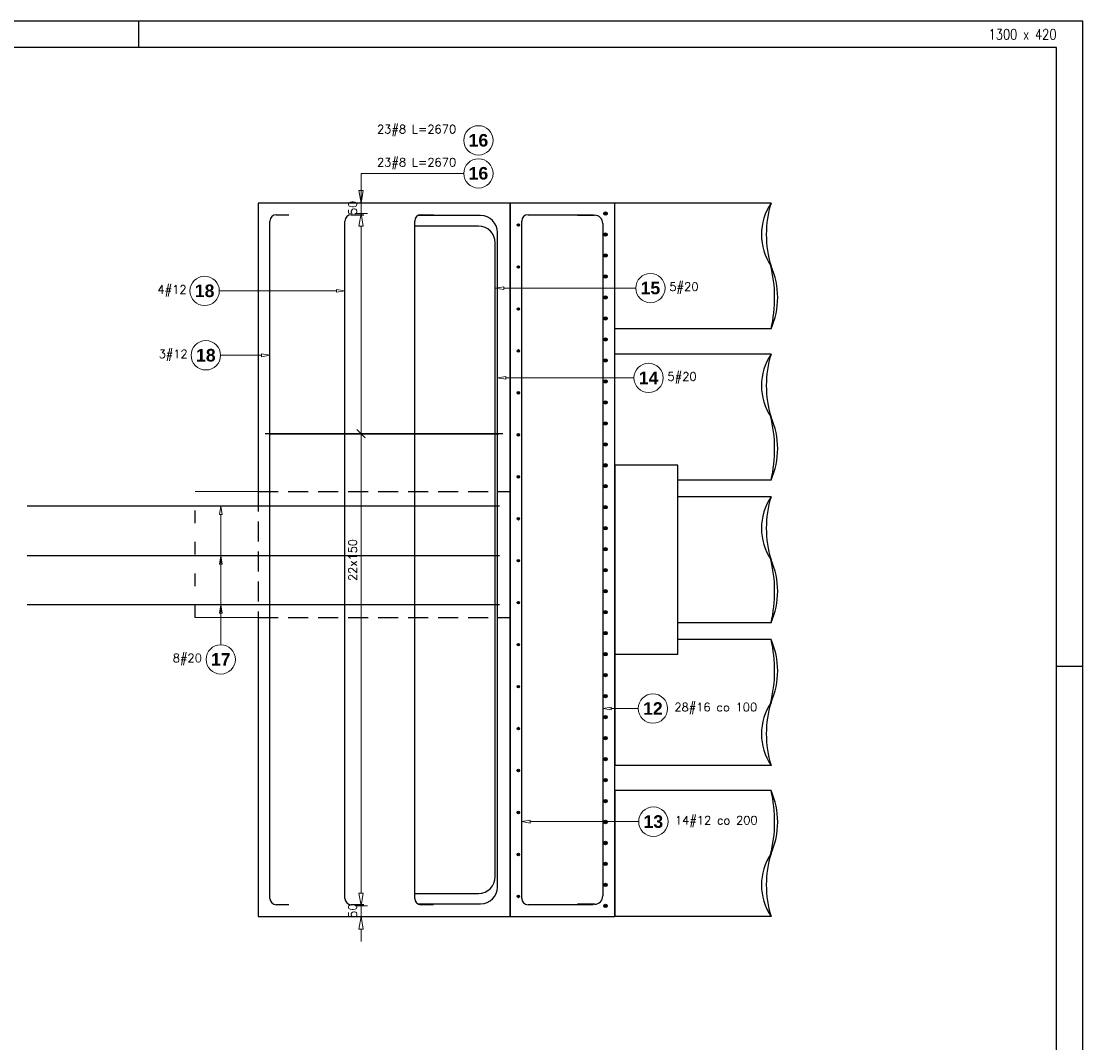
# Model space of a CAD drawing. Header units: millimetres. Extents: x -62590 to 46238, y 147773 to 522018.
# Tile 27 of 93: x 28680 to 33738, y 225274 to 230143. Entities that reach past the tile are written whole.
import ezdxf
from ezdxf.enums import TextEntityAlignment as Align

# ---------------------------------------------------------------- set-up
doc = ezdxf.new("R2010")
doc.units = ezdxf.units.MM
doc.linetypes.add('ACAD_ISO03W100', pattern=[30, 12, -18])
doc.linetypes.add('HIDDEN', pattern=[9.525, 6.35, -3.175])
for name, color, linetype in [('!PB_Ramka', 7, 'Continuous'), ('AutoCAD_Structural_Detailing_deskowanie', 2, 'Continuous'), ('AutoCAD_Structural_Detailing_kształt pręta', 7, 'Continuous'), ('AutoCAD_Structural_Detailing_opis kształtu pręta', 7, 'Continuous'), ('AutoCAD_Structural_Detailing_opis rozkładu', 7, 'Continuous'), ('AutoCAD_Structural_Detailing_rozkład pręta', 7, 'Continuous'), ('e-cad_cienkie', 1, 'Continuous'), ('e-cad_opisy', 7, 'Continuous'), ('e-cad_prety_przekroj', 4, 'Continuous')]:
    doc.layers.add(name, color=color, linetype=linetype)
doc.layers.add('e-cad_rzutnie', color=61, linetype='Continuous', plot=False)
doc.layers.add('KONSTRUKCJA', color=3, linetype='Continuous', lineweight=0)
doc.styles.add('e-cad_1', font='simplex.shx', dxfattribs={"width": 0.8})
doc.styles.add('style1', font='simplex.shx')
doc.styles.add('style3', font='arialbd.ttf')

# ---------------------------------------------------------------- blocks, each defined once
blk = doc.blocks.new('*U590')
at = {"layer": 'e-cad_opisy', "color": 8, "ltscale": 0.4}
for points in [[(0, 0), (1300, 0), (1300, 420), (25, 420), (25, 297), (0, 297), (0, 0)], [(1120, 420), (1120, 415)], [(1300, 297), (1295, 297)]]:
    blk.add_lwpolyline(points, dxfattribs=at)
at = {"layer": 'e-cad_opisy', "color": 3, "ltscale": 0.4}
blk.add_lwpolyline([(30, 5), (1295, 5), (1295, 415), (30, 415), (30, 5)], dxfattribs=at)
at = {"layer": 'e-cad_rzutnie', "ltscale": 0.4, "style": 'e-cad_1', "width": 0.8}
blk.add_text('1300 x 420', height=2, dxfattribs=at).set_placement((1295, 417.5), align=Align.MIDDLE_RIGHT)

msp = doc.modelspace()

# ---------------------------------------------------------------- hatches: boundary and pattern name
at = {"layer": 'e-cad_prety_przekroj', "linetype": 'ByBlock', "ltscale": 40}
h = msp.add_hatch(color=256, dxfattribs=at)
edge = h.paths.add_edge_path()
edge.add_arc((31463.9, 229225.9), 8, 0, 360)
h = msp.add_hatch(color=256, dxfattribs=at)
edge = h.paths.add_edge_path()
edge.add_arc((31048.8, 229171.2), 6, 0, 360)
h = msp.add_hatch(color=256, dxfattribs=at)
edge = h.paths.add_edge_path()
edge.add_arc((31463.9, 229125.9), 8, 0, 360)
h = msp.add_hatch(color=256, dxfattribs=at)
edge = h.paths.add_edge_path()
edge.add_arc((31463.9, 229025.9), 8, 0, 360)
h = msp.add_hatch(color=256, dxfattribs=at)
edge = h.paths.add_edge_path()
edge.add_arc((31048.8, 228971.2), 6, 0, 360)
h = msp.add_hatch(color=256, dxfattribs=at)
edge = h.paths.add_edge_path()
edge.add_arc((31463.9, 228925.9), 8, 0, 360)
h = msp.add_hatch(color=256, dxfattribs=at)
edge = h.paths.add_edge_path()
edge.add_arc((31463.9, 228825.9), 8, 0, 360)
h = msp.add_hatch(color=256, dxfattribs=at)
edge = h.paths.add_edge_path()
edge.add_arc((31048.8, 228771.2), 6, 0, 360)
h = msp.add_hatch(color=256, dxfattribs=at)
edge = h.paths.add_edge_path()
edge.add_arc((31463.9, 228725.9), 8, 0, 360)
h = msp.add_hatch(color=256, dxfattribs=at)
edge = h.paths.add_edge_path()
edge.add_arc((31463.9, 228625.9), 8, 0, 360)
h = msp.add_hatch(color=256, dxfattribs=at)
edge = h.paths.add_edge_path()
edge.add_arc((31048.8, 228571.2), 6, 0, 360)
h = msp.add_hatch(color=256, dxfattribs=at)
edge = h.paths.add_edge_path()
edge.add_arc((31463.9, 228525.9), 8, 0, 360)
h = msp.add_hatch(color=256, dxfattribs=at)
edge = h.paths.add_edge_path()
edge.add_arc((31463.9, 228425.9), 8, 0, 360)
h = msp.add_hatch(color=256, dxfattribs=at)
edge = h.paths.add_edge_path()
edge.add_arc((31048.8, 228371.2), 6, 0, 360)
h = msp.add_hatch(color=256, dxfattribs=at)
edge = h.paths.add_edge_path()
edge.add_arc((31463.9, 228325.9), 8, 0, 360)
h = msp.add_hatch(color=256, dxfattribs=at)
edge = h.paths.add_edge_path()
edge.add_arc((31463.9, 228225.9), 8, 0, 360)
h = msp.add_hatch(color=256, dxfattribs=at)
edge = h.paths.add_edge_path()
edge.add_arc((31048.8, 228171.2), 6, 0, 360)
h = msp.add_hatch(color=256, dxfattribs=at)
edge = h.paths.add_edge_path()
edge.add_arc((31463.9, 228125.9), 8, 0, 360)
h = msp.add_hatch(color=256, dxfattribs=at)
edge = h.paths.add_edge_path()
edge.add_arc((31463.9, 228025.9), 8, 0, 360)
h = msp.add_hatch(color=256, dxfattribs=at)
edge = h.paths.add_edge_path()
edge.add_arc((31048.8, 227971.2), 6, 0, 360)
h = msp.add_hatch(color=256, dxfattribs=at)
edge = h.paths.add_edge_path()
edge.add_arc((31463.9, 227925.9), 8, 0, 360)
h = msp.add_hatch(color=256, dxfattribs=at)
edge = h.paths.add_edge_path()
edge.add_arc((31463.9, 227825.9), 8, 0, 360)
h = msp.add_hatch(color=256, dxfattribs=at)
edge = h.paths.add_edge_path()
edge.add_arc((31048.8, 227771.2), 6, 0, 360)
h = msp.add_hatch(color=256, dxfattribs=at)
edge = h.paths.add_edge_path()
edge.add_arc((31463.9, 227725.9), 8, 0, 360)
h = msp.add_hatch(color=256, dxfattribs=at)
edge = h.paths.add_edge_path()
edge.add_arc((31463.9, 227625.9), 8, 0, 360)
h = msp.add_hatch(color=256, dxfattribs=at)
edge = h.paths.add_edge_path()
edge.add_arc((31048.8, 227571.2), 6, 0, 360)
h = msp.add_hatch(color=256, dxfattribs=at)
edge = h.paths.add_edge_path()
edge.add_arc((31463.9, 227525.9), 8, 0, 360)
h = msp.add_hatch(color=256, dxfattribs=at)
edge = h.paths.add_edge_path()
edge.add_arc((31463.9, 227425.9), 8, 0, 360)
h = msp.add_hatch(color=256, dxfattribs=at)
edge = h.paths.add_edge_path()
edge.add_arc((31048.8, 227371.2), 6, 0, 360)
h = msp.add_hatch(color=256, dxfattribs=at)
edge = h.paths.add_edge_path()
edge.add_arc((31463.9, 227325.9), 8, 0, 360)
h = msp.add_hatch(color=256, dxfattribs=at)
edge = h.paths.add_edge_path()
edge.add_arc((31463.9, 227225.9), 8, 0, 360)
h = msp.add_hatch(color=256, dxfattribs=at)
edge = h.paths.add_edge_path()
edge.add_arc((31048.8, 227171.2), 6, 0, 360)
h = msp.add_hatch(color=256, dxfattribs=at)
edge = h.paths.add_edge_path()
edge.add_arc((31463.9, 227125.9), 8, 0, 360)
h = msp.add_hatch(color=256, dxfattribs=at)
edge = h.paths.add_edge_path()
edge.add_arc((31463.9, 227025.9), 8, 0, 360)
h = msp.add_hatch(color=256, dxfattribs=at)
edge = h.paths.add_edge_path()
edge.add_arc((31048.8, 226971.2), 6, 0, 360)
h = msp.add_hatch(color=256, dxfattribs=at)
edge = h.paths.add_edge_path()
edge.add_arc((31463.9, 226925.9), 8, 0, 360)
h = msp.add_hatch(color=256, dxfattribs=at)
edge = h.paths.add_edge_path()
edge.add_arc((31463.9, 226825.9), 8, 0, 360)
h = msp.add_hatch(color=256, dxfattribs=at)
edge = h.paths.add_edge_path()
edge.add_arc((31048.8, 226771.2), 6, 0, 360)
h = msp.add_hatch(color=256, dxfattribs=at)
edge = h.paths.add_edge_path()
edge.add_arc((31463.9, 226725.9), 8, 0, 360)
h = msp.add_hatch(color=256, dxfattribs=at)
edge = h.paths.add_edge_path()
edge.add_arc((31463.9, 226625.9), 8, 0, 360)
h = msp.add_hatch(color=256, dxfattribs=at)
edge = h.paths.add_edge_path()
edge.add_arc((31048.8, 226571.2), 6, 0, 360)
h = msp.add_hatch(color=256, dxfattribs=at)
edge = h.paths.add_edge_path()
edge.add_arc((31463.9, 226525.9), 8, 0, 360)
h = msp.add_hatch(color=256, dxfattribs=at)
edge = h.paths.add_edge_path()
edge.add_arc((31463.9, 226425.9), 8, 0, 360)
h = msp.add_hatch(color=256, dxfattribs=at)
edge = h.paths.add_edge_path()
edge.add_arc((31048.8, 226371.2), 6, 0, 360)
h = msp.add_hatch(color=256, dxfattribs=at)
edge = h.paths.add_edge_path()
edge.add_arc((31463.9, 226325.9), 8, 0, 360)
h = msp.add_hatch(color=256, dxfattribs=at)
edge = h.paths.add_edge_path()
edge.add_arc((31463.9, 226225.9), 8, 0, 360)
h = msp.add_hatch(color=256, dxfattribs=at)
edge = h.paths.add_edge_path()
edge.add_arc((31048.8, 226171.2), 6, 0, 360)
h = msp.add_hatch(color=256, dxfattribs=at)
edge = h.paths.add_edge_path()
edge.add_arc((31463.9, 226125.9), 8, 0, 360)
h = msp.add_hatch(color=256, dxfattribs=at)
edge = h.paths.add_edge_path()
edge.add_arc((31463.9, 226025.9), 8, 0, 360)
h = msp.add_hatch(color=256, dxfattribs=at)
edge = h.paths.add_edge_path()
edge.add_arc((31048.8, 225971.2), 6, 0, 360)
h = msp.add_hatch(color=256, dxfattribs=at)
edge = h.paths.add_edge_path()
edge.add_arc((31463.9, 225925.9), 8, 0, 360)

# ---------------------------------------------------------------- linework, layer by layer
at = {"layer": 'AutoCAD_Structural_Detailing_deskowanie', "color": 8, "linetype": 'ACAD_ISO03W100', "ltscale": 5}
msp.add_line((29508.9, 227300.7), (29509, 227900.9), dxfattribs=at)
at = {"layer": 'AutoCAD_Structural_Detailing_deskowanie'}
msp.add_lwpolyline([(29809, 227300.9), (29809, 225875.9), (31009, 225875.9), (31009, 229275.9), (29809, 229275.9), (29809, 227900.9)], dxfattribs=at)
msp.add_lwpolyline([(31509, 225875.9), (31509, 229275.9), (31009, 229275.9), (31009, 225875.9)], close=True, dxfattribs=at)
at = {"layer": 'AutoCAD_Structural_Detailing_deskowanie', "color": 1}
msp.add_lwpolyline([(31809, 227125.9), (31809, 228025.9), (31509, 228025.9), (31509, 227125.9)], close=True, dxfattribs=at)
at = {"layer": 'AutoCAD_Structural_Detailing_kształt pręta', "color": 3}
for p, q in [((29865, 225961.9), (29865, 229189.9)), ((29895, 229219.9), (29955, 229219.9)), ((30222.3, 225961.9), (30222.3, 229189.9)), ((30252.3, 229219.9), (30312.3, 229219.9)), ((30554.9, 225961.9), (30554.9, 229189.9)), ((30869, 229215.9), (30569, 229215.9)), ((30584.9, 229219.9), (30644.9, 229219.9)), ((31065, 225961.9), (31065, 229189.9)), ((31095, 229219.9), (31405, 229219.9)), ((31331, 229217.9), (31411, 229217.9)), ((30858.8, 229166), (30558.8, 229166)), ((30949, 226015.9), (30949, 229135.9)), ((31451, 229177.9), (31451, 225973.9)), ((30938.8, 226065.9), (30938.8, 229086)), ((30959, 227831.9), (28708.9, 227831.8)), ((30959, 227594.7), (28708.9, 227594.6)), ((30959, 227360.9), (28708.9, 227360.7)), ((30558.8, 225985.9), (30858.8, 225985.9)), ((29955, 225931.9), (29895, 225931.9)), ((30312.3, 225931.9), (30252.3, 225931.9)), ((30569, 225935.9), (30869, 225935.9)), ((30644.9, 225931.9), (30584.9, 225931.9)), ((31405, 225931.9), (31095, 225931.9)), ((31411, 225933.9), (31331, 225933.9))]:
    msp.add_line(p, q, dxfattribs=at)
for centre, radius, start, end in [((29895, 229189.9), 30, 90, 180), ((30252.3, 229189.9), 30, 90, 180), ((30584.9, 229189.9), 30, 90, 180), ((30869, 229135.9), 80, 0, 90), ((31095, 229189.9), 30, 90, 180), ((31411, 229177.9), 40, 0, 90), ((30858.8, 229086), 80, 0, 90), ((30858.8, 226065.9), 80, 270, 0), ((30869, 226015.9), 80, 270, 0), ((29895, 225961.9), 30, 180, 270), ((30252.3, 225961.9), 30, 180, 270), ((30584.9, 225961.9), 30, 180, 270), ((31095, 225961.9), 30, 180, 270), ((31411, 225973.9), 40, 270, 0)]:
    msp.add_arc(centre, radius, start, end, dxfattribs=at)
at = {"layer": 'AutoCAD_Structural_Detailing_opis kształtu pręta', "color": 8, "lineweight": 0}
for p, q in [((29623.7, 228857.2), (30182.3, 228857.2)), ((30182.3, 228863.9), (30222.3, 228857.2)), ((30182.3, 228863.9), (30182.3, 228850.6)), ((30222.3, 228857.2), (30182.3, 228850.6)), ((30938.8, 228870.7), (30978.8, 228877.4)), ((30978.8, 228864), (30938.8, 228870.7)), ((30978.8, 228864), (30978.8, 228877.4)), ((31607.9, 228870.7), (30978.8, 228870.7)), ((29629.5, 228550.3), (29825, 228550.3)), ((29825, 228556.9), (29865, 228550.3)), ((29825, 228556.9), (29825, 228543.6)), ((29865, 228550.3), (29825, 228543.6)), ((30949, 228442.5), (30989, 228449.1)), ((30989, 228435.8), (30949, 228442.5)), ((30989, 228435.8), (30989, 228449.1)), ((31599.2, 228442.5), (30989, 228442.5)), ((29624, 227791.9), (29630.7, 227831.9)), ((29630.7, 227831.9), (29637.4, 227791.9)), ((29624, 227791.9), (29637.4, 227791.9)), ((29630.7, 227170.9), (29630.7, 227791.9)), ((29624.1, 227554.6), (29630.7, 227594.6)), ((29630.7, 227594.6), (29637.4, 227554.6)), ((29624.1, 227554.6), (29637.4, 227554.6)), ((29624.1, 227320.8), (29630.7, 227360.8)), ((29624.1, 227320.8), (29637.4, 227320.8)), ((29630.7, 227360.8), (29637.4, 227320.8)), ((31451, 226866.8), (31491, 226873.5)), ((31491, 226860.2), (31451, 226866.8)), ((31491, 226860.2), (31491, 226873.5)), ((31619.7, 226866.8), (31491, 226866.8)), ((31065, 226327.6), (31105, 226334.3)), ((31105, 226321), (31065, 226327.6)), ((31105, 226321), (31105, 226334.3)), ((31622, 226327.6), (31105, 226327.6))]:
    msp.add_line(p, q, dxfattribs=at)
for centre in [(31677.9, 228870.7), (29553.7, 228857.2), (29559.5, 228550.3), (31669.2, 228442.5), (29630.7, 227100.9), (31689.7, 226866.8), (31692, 226327.6)]:
    msp.add_circle(centre, 70, dxfattribs=at)
at = {"layer": 'AutoCAD_Structural_Detailing_opis rozkładu', "color": 8, "lineweight": 0}
for p, q in [((30299.2, 229417.3), (30299.2, 229275.9)), ((30299.2, 229417.3), (30788.3, 229417.3)), ((30299.2, 229395.9), (30299.2, 229335.9)), ((30299.2, 229275.9), (30289.2, 229335.9)), ((30309.2, 229335.9), (30289.2, 229335.9)), ((30309.2, 229335.9), (30299.2, 229275.9)), ((30269.2, 229275.9), (30329.2, 229275.9)), ((30299.2, 229226.3), (30299.2, 229275.9)), ((30329.2, 229226.3), (30269.2, 229226.3)), ((30289.2, 229166.3), (30299.2, 229226.3)), ((30299.2, 229226.3), (30309.2, 229166.3)), ((30289.2, 229166.3), (30309.2, 229166.3)), ((30299.2, 229076.3), (30299.2, 229166.3)), ((30299.2, 228926.3), (30299.2, 229076.3)), ((30299.2, 228776.3), (30299.2, 228926.3)), ((30299.2, 228626.3), (30299.2, 228776.3)), ((30299.2, 228476.3), (30299.2, 228626.3)), ((30299.2, 228326.3), (30299.2, 228476.3)), ((30299.2, 228176.3), (30299.2, 228326.3)), ((30319.2, 228156.3), (30279.2, 228196.3)), ((30319.2, 228176.3), (30279.2, 228176.3)), ((30299.2, 228026.3), (30299.2, 228176.3)), ((30299.2, 227876.3), (30299.2, 228026.3)), ((30299.2, 227726.3), (30299.2, 227876.3)), ((30299.2, 227576.3), (30299.2, 227726.3)), ((30299.2, 227501.3), (30299.2, 227576.3)), ((30299.2, 227501.3), (30299.2, 227426.3)), ((30299.2, 227426.3), (30299.2, 227276.3)), ((30299.2, 227276.3), (30299.2, 227126.3)), ((30299.2, 227126.3), (30299.2, 226976.3)), ((30299.2, 226976.3), (30299.2, 226826.3)), ((30299.2, 226826.3), (30299.2, 226676.3)), ((30299.2, 226676.3), (30299.2, 226526.3)), ((30299.2, 226526.3), (30299.2, 226376.3)), ((30299.2, 226376.3), (30299.2, 226226.3)), ((30299.2, 226226.3), (30299.2, 226076.3)), ((30299.2, 226076.3), (30299.2, 225986.3)), ((30299.2, 225926.3), (30289.2, 225986.3)), ((30309.2, 225986.3), (30289.2, 225986.3)), ((30309.2, 225986.3), (30299.2, 225926.3)), ((30329.2, 225926.3), (30269.2, 225926.3)), ((30299.2, 225926.3), (30299.2, 225875.9)), ((30269.2, 225875.9), (30329.2, 225875.9)), ((30289.2, 225815.9), (30299.2, 225875.9)), ((30299.2, 225875.9), (30309.2, 225815.9)), ((30289.2, 225815.9), (30309.2, 225815.9)), ((30299.2, 225755.9), (30299.2, 225815.9))]:
    msp.add_line(p, q, dxfattribs=at)
for centre in [(30858.3, 229574.7), (30858.3, 229417.3)]:
    msp.add_circle(centre, 70, dxfattribs=at)
at = {"layer": 'AutoCAD_Structural_Detailing_rozkład pręta', "color": 3, "linetype": 'ByBlock', "lineweight": 25}
for p, q in [((29863, 228176.3), (29843, 228176.3)), ((29863, 228176.3), (29843, 228176.3)), ((29877.1, 228176.3), (29843, 228176.3)), ((29863, 228176.3), (29843, 228176.3)), ((29863, 228176.3), (29843, 228176.3)), ((29877.1, 228176.3), (29843, 228176.3)), ((29884.2, 228176.3), (29848.9, 228176.3)), ((29884.2, 228176.3), (29848.9, 228176.3)), ((29863, 228176.3), (30955, 228176.3)), ((30955, 228176.3), (29863, 228176.3)), ((29863, 228176.3), (30955, 228176.3)), ((30955, 228176.3), (29863, 228176.3)), ((29877.1, 228176.3), (29912.5, 228176.3)), ((29877.1, 228176.3), (29912.5, 228176.3)), ((30975, 228176.3), (30955, 228176.3)), ((30975, 228176.3), (30955, 228176.3)), ((30975, 228176.3), (30955, 228176.3)), ((30975, 228176.3), (30955, 228176.3))]:
    msp.add_line(p, q, dxfattribs=at)
at = {"layer": 'e-cad_cienkie', "color": 253, "linetype": 'ByBlock', "ltscale": 10}
for p, q in [((32252.6, 229275.9), (31509, 229275.9)), ((31509, 228675.9), (31509, 229275.9)), ((32252.6, 228675.9), (31509, 228675.9)), ((32252.6, 228555.9), (31509, 228555.9)), ((31509, 227955.9), (31509, 228555.9)), ((32252.6, 227955.9), (31809, 227955.9)), ((31509, 227275.9), (31509, 227875.9)), ((32252.6, 227875.9), (31809, 227875.9)), ((32252.6, 227275.9), (31809, 227275.9)), ((31509, 227195.9), (31509, 226595.9)), ((32252.6, 227195.9), (31809, 227195.9)), ((32252.6, 226595.9), (31509, 226595.9)), ((32252.6, 226475.9), (31509, 226475.9)), ((31509, 226475.9), (31509, 225875.9)), ((32252.6, 225875.9), (31509, 225875.9))]:
    msp.add_line(p, q, dxfattribs=at)
at = {"layer": 'e-cad_cienkie', "color": 9, "linetype": 'HIDDEN', "ltscale": 15}
for p, q in [((29809, 227900.9), (31009, 227900.9)), ((29809, 227900.9), (29809, 227300.7)), ((29809, 227300.9), (31009, 227300.9))]:
    msp.add_line(p, q, dxfattribs=at)
at = {"layer": 'e-cad_cienkie', "color": 253, "linetype": 'ByBlock', "ltscale": 10}
for centre, radius, start, end in [((32476.4, 229125.9), 269.4, 146.1714, 213.8286), ((32736.4, 229125.9), 506.5, 162.7733, 197.2267), ((31630.7, 228823.5), 639.2, 346.6505, 14.2966), ((31915.8, 228825.9), 368.7, 335.9942, 24.0058), ((32476.4, 228405.9), 269.4, 146.1714, 213.8286), ((32736.4, 228405.9), 506.5, 162.7733, 197.2267), ((31630.7, 228103.5), 639.2, 346.6505, 14.2966), ((31915.8, 228105.9), 368.7, 335.9942, 24.0058), ((32476.4, 227725.9), 269.4, 146.1714, 213.8286), ((32736.4, 227725.9), 506.5, 162.7733, 197.2267), ((31630.7, 227423.5), 639.2, 346.6505, 14.2966), ((31915.8, 227425.9), 368.7, 335.9942, 24.0058), ((31630.7, 227048.3), 639.2, 345.7034, 13.3495), ((31915.8, 227045.9), 368.7, 335.9942, 24.0058), ((32476.4, 226745.9), 269.4, 146.1714, 213.8286), ((32736.4, 226745.9), 506.5, 162.7733, 197.2267), ((31630.7, 226328.3), 639.2, 345.7034, 13.3495), ((31915.8, 226325.9), 368.7, 335.9942, 24.0058), ((32476.4, 226025.9), 269.4, 146.1714, 213.8286), ((32736.4, 226025.9), 506.5, 162.7733, 197.2267)]:
    msp.add_arc(centre, radius, start, end, dxfattribs=at)
at = {"layer": 'e-cad_prety_przekroj', "linetype": 'ByBlock', "ltscale": 40}
for centre, radius in [((31463.9, 229225.9), 8), ((31048.8, 229171.2), 6), ((31463.9, 229125.9), 8), ((31463.9, 229025.9), 8), ((31048.8, 228971.2), 6), ((31463.9, 228925.9), 8), ((31463.9, 228825.9), 8), ((31048.8, 228771.2), 6), ((31463.9, 228725.9), 8), ((31463.9, 228625.9), 8), ((31048.8, 228571.2), 6), ((31463.9, 228525.9), 8), ((31463.9, 228425.9), 8), ((31048.8, 228371.2), 6), ((31463.9, 228325.9), 8), ((31463.9, 228225.9), 8), ((31048.8, 228171.2), 6), ((31463.9, 228125.9), 8), ((31463.9, 228025.9), 8), ((31048.8, 227971.2), 6), ((31463.9, 227925.9), 8), ((31463.9, 227825.9), 8), ((31048.8, 227771.2), 6), ((31463.9, 227725.9), 8), ((31463.9, 227625.9), 8), ((31048.8, 227571.2), 6), ((31463.9, 227525.9), 8), ((31463.9, 227425.9), 8), ((31048.8, 227371.2), 6), ((31463.9, 227325.9), 8), ((31463.9, 227225.9), 8), ((31048.8, 227171.2), 6), ((31463.9, 227125.9), 8), ((31463.9, 227025.9), 8), ((31048.8, 226971.2), 6), ((31463.9, 226925.9), 8), ((31463.9, 226825.9), 8), ((31048.8, 226771.2), 6), ((31463.9, 226725.9), 8), ((31463.9, 226625.9), 8), ((31048.8, 226571.2), 6), ((31463.9, 226525.9), 8), ((31463.9, 226425.9), 8), ((31048.8, 226371.2), 6), ((31463.9, 226325.9), 8), ((31463.9, 226225.9), 8), ((31048.8, 226171.2), 6), ((31463.9, 226125.9), 8), ((31463.9, 226025.9), 8), ((31048.8, 225971.2), 6), ((31463.9, 225925.9), 8)]:
    msp.add_circle(centre, radius, dxfattribs=at)
at = {"layer": 'KONSTRUKCJA', "color": 2, "linetype": 'Continuous', "lineweight": 0}
for points in [[(29809, 227900.9), (29509, 227900.9)], [(29508.9, 227300.7), (29808.9, 227300.7)]]:
    msp.add_lwpolyline(points, dxfattribs=at)

# ---------------------------------------------------------------- block references
at = {"layer": '!PB_Ramka', "xscale": 25, "yscale": 25, "zscale": 25}
msp.add_blockref('*U590', (1238, 219642.6), dxfattribs=at)

# ---------------------------------------------------------------- texts
at = {"layer": 'AutoCAD_Structural_Detailing_opis kształtu pręta', "color": 2, "char_height": 40, "attachment_point": 5, "style": 'style1'}
for s, insert in [('4#12  ', (29398, 228857.2)), ('5#20  ', (31837.5, 228870.7)), ('3#12  ', (29403.8, 228550.3)), ('5#20  ', (31828.7, 228442.5)), ('8#20  ', (29471.2, 227100.9)), ('28#16 co 100 ', (31989.2, 226866.8)), ('14#12 co 200 ', (31991.6, 226327.6))]:
    msp.add_mtext(s, dxfattribs=dict(at, insert=insert))
at = {"layer": 'AutoCAD_Structural_Detailing_opis kształtu pręta', "color": 1, "char_height": 60, "attachment_point": 5, "style": 'style3'}
for s, insert in [('18', (29553.7, 228857.2)), ('15', (31677.9, 228870.7)), ('18', (29559.5, 228550.3)), ('14', (31669.2, 228442.5)), ('17', (29630.7, 227100.9)), ('12', (31689.7, 226866.8)), ('13', (31692, 226327.6))]:
    msp.add_mtext(s, dxfattribs=dict(at, insert=insert))
at = {"layer": 'AutoCAD_Structural_Detailing_opis rozkładu', "color": 2, "char_height": 40, "attachment_point": 5, "style": 'style1'}
for insert in [(30563.5, 229621.4), (30563.5, 229463.9)]:
    msp.add_mtext('23#8 L=2670', dxfattribs=dict(at, insert=insert))
at = {"layer": 'AutoCAD_Structural_Detailing_opis rozkładu', "color": 1, "char_height": 60, "attachment_point": 5, "style": 'style3'}
for insert in [(30858.3, 229574.7), (30858.3, 229417.3)]:
    msp.add_mtext('16', dxfattribs=dict(at, insert=insert))
at = {"layer": 'AutoCAD_Structural_Detailing_opis rozkładu', "color": 2, "char_height": 40, "attachment_point": 7, "rotation": 90, "style": 'style1'}
for s, insert in [('50', (30279.2, 229218.7)), ('22x150', (30279.2, 227474.4)), ('50', (30279.2, 225868.7))]:
    msp.add_mtext(s, dxfattribs=dict(at, insert=insert))

doc.saveas('drawing.dxf')
